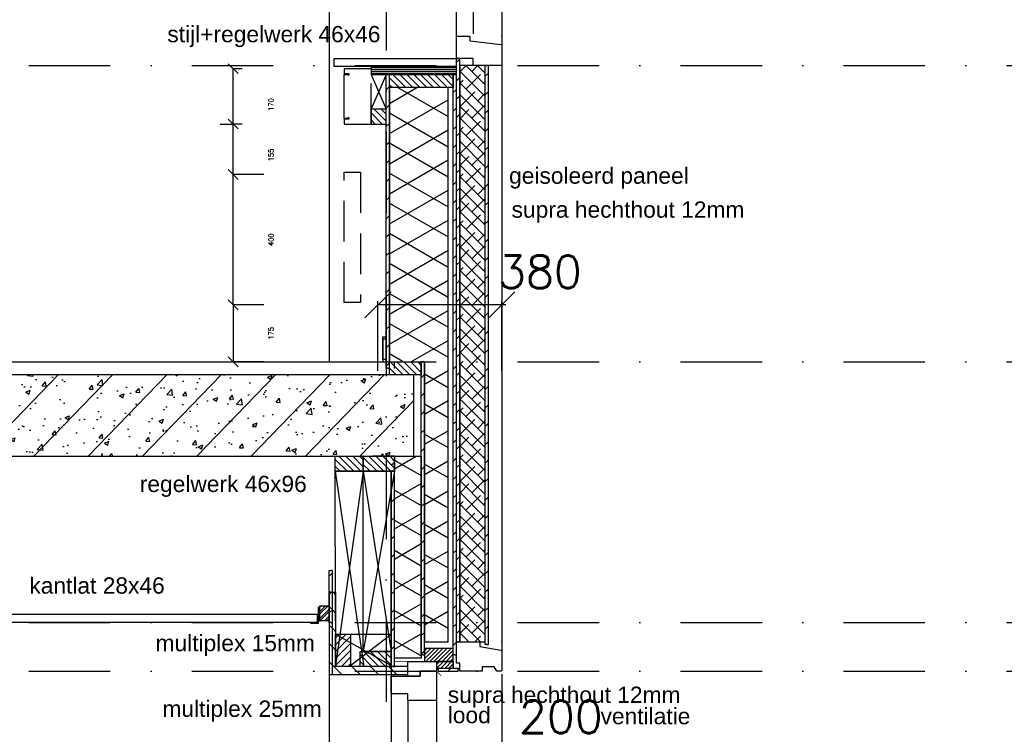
# Model space of a CAD drawing. Extents: x 0 to 317513, y 0 to 193913.
# Tile 60 of 69: x 272129 to 275151, y 98152 to 100346. Entities that reach past the tile are written whole.
import ezdxf
from ezdxf.enums import TextEntityAlignment as Align

# ---------------------------------------------------------------- set-up
doc = ezdxf.new("R2010")
doc.units = 0
doc.header["$LTSCALE"] = 20
doc.header["$MEASUREMENT"] = 0
doc.header["$PDSIZE"] = -1
for name, pattern in [('DASHDOT', [25, 12.5, -6.25, 0, -6.25]), ('DD1', [2.66667, 1.66667, -0.5, 0, -0.5]), ('HIDDEN', [9.375, 6.25, -3.125])]:
    doc.linetypes.add(name, pattern=pattern)
doc.layers.get('0').update_dxf_attribs({"linetype": 'CONTINUOUS'})
doc.layers.get('DEFPOINTS').update_dxf_attribs({"linetype": 'CONTINUOUS'})
for name, color, linetype in [('A--A21--_F-23-', 9, 'CONTINUOUS'), ('A--A23--_F--3-', 9, 'CONTINUOUS'), ('A--A25--_F--3-', 9, 'CONTINUOUS'), ('A--A42--_F-23-', 9, 'CONTINUOUS'), ('A--L13D3_VLOEREN', 3, 'CONTINUOUS'), ('A--L21--', 3, 'CONTINUOUS'), ('A--L21--_F-23-', 4, 'CONTINUOUS'), ('A--L22DC4_BINNENWAND', 4, 'HIDDEN'), ('A--L23--', 7, 'CONTINUOUS'), ('A--L23--_F--3-', 7, 'CONTINUOUS'), ('A--L25--', 7, 'CONTINUOUS'), ('A--L25--_F-23-', 7, 'CONTINUOUS'), ('A--L28--', 7, 'CONTINUOUS'), ('A--L31--', 2, 'CONTINUOUS'), ('A--L31--_F--3-', 7, 'CONTINUOUS'), ('A--L31D1_BUITENKOZIJN', 1, 'CONTINUOUS'), ('A--L35--_F--3-', 7, 'CONTINUOUS'), ('A--L35-D2-_PLAFONDS', 2, 'CONTINUOUS'), ('A--L35-D4-_PLAFONDS', 4, 'CONTINUOUS'), ('A--L42--', 7, 'CONTINUOUS'), ('A--L42--_F-23-', 7, 'CONTINUOUS'), ('A--M$1A-_F123-', 1, 'CONTINUOUS'), ('A--T$1A-_F123_20', 1, 'CONTINUOUS'), ('STRAMIEN', 8, 'DD1'), ('X--LR---_CP', 7, 'CONTINUOUS')]:
    doc.layers.add(name, color=color, linetype=linetype)
doc.styles.add('EB2', font='ARIAL.TTF')
doc.styles.add('HIEMSTRA', font='romans.shx')
doc.styles.add('MAATLIJN', font='ROMANS')
doc.dimstyles.new('ALFA25', dxfattribs={"dimscale": 0.3, "dimtxt": 50, "dimasz": 100, "dimexe": 0, "dimexo": 0, "dimgap": 2, "dimtad": 1, "dimdec": 0, "dimzin": 0, "dimdsep": 46, "dimtxsty": 'MAATLIJN', "dimblk1": 'OBLIQUE', "dimblk2": 'OBLIQUE', "dimsah": 1, "dimcen": 0, "dimclrd": 1, "dimclre": 1, "dimclrt": 2, "dimadec": 0, "dimazin": 0, "dimtfac": 0.75, "dimtdec": 4, "dimtix": 1, "dimtmove": 2, "dimatfit": 3, "dimldrblk": 'OBLIQUE', "dimfxl": 0, "dimtvp": 1.5, "dimtolj": 1, "dimtzin": 0, "dimarcsym": 0})
doc.dimstyles.get("Standard").update_dxf_attribs({"dimscale": 40, "dimtxt": 2.5, "dimasz": 2, "dimexe": 0.3, "dimexo": 0.3, "dimgap": 2, "dimtad": 1, "dimdec": 0, "dimzin": 0, "dimdsep": 46, "dimtxsty": 'HIEMSTRA', "dimblk1": 'OBLIQUE', "dimblk2": 'OBLIQUE', "dimsah": 1, "dimcen": 0.09, "dimdle": 0.3, "dimclrd": 1, "dimclre": 1, "dimclrt": 3, "dimadec": 0, "dimazin": 0, "dimtfac": 1, "dimtdec": 4, "dimtix": 1, "dimtmove": 2, "dimatfit": 3, "dimldrblk": 'OBLIQUE', "dimfxl": 0, "dimtvp": 625, "dimtolj": 1, "dimtzin": 0, "dimarcsym": 0})
pattern_1 = [(45, (0, 0), (-10.6066, 10.6066), [])]
pattern_2 = [(135, (252769.357, 90342.83), (28.28427, 28.28427), [])]

# ---------------------------------------------------------------- blocks, each defined once
blk = doc.blocks.new('_OBLIQUE')
at = {"color": 0, "linetype": 'ByBlock'}
blk.add_line((-0.5, -0.5), (0.5, 0.5), dxfattribs=at)
blk = doc.blocks.new('*D199')
at = {"color": 1, "linetype": 'ByBlock'}
for p, q in [((273228.5, 99267.9), (273228.5, 99482.5)), ((273620.5, 99470.5), (273228.5, 99470.5)), ((273608.5, 99267.9), (273608.5, 99482.5))]:
    blk.add_line(p, q, dxfattribs=at)
at = {"layer": 'DEFPOINTS', "color": 0, "linetype": 'ByBlock'}
for p in [(273228.5, 99470.5), (273228.5, 99255.9), (273608.5, 99255.9)]:
    blk.add_point(p, dxfattribs=at)
at = {"color": 1, "linetype": 'ByBlock', "xscale": 80, "yscale": 80, "zscale": 80, "rotation": 180}
blk.add_blockref('_OBLIQUE', (273228.5, 99470.5), dxfattribs=at)
at = {"color": 1, "linetype": 'ByBlock', "xscale": 80, "yscale": 80, "zscale": 80}
blk.add_blockref('_OBLIQUE', (273608.5, 99470.5), dxfattribs=at)
at = {"color": 3, "linetype": 'ByBlock', "insert": (273725.5, 99572.1), "char_height": 100, "attachment_point": 5, "style": 'HIEMSTRA'}
blk.add_mtext('\\A1;380', dxfattribs=at)
blk = doc.blocks.new('*D200')
at = {"color": 1, "linetype": 'ByBlock'}
for p, q in [((273608.5, 98337.3), (273608.5, 98031.7)), ((273408.5, 98247.3), (273408.5, 98031.7)), ((273396.5, 98043.7), (273608.5, 98043.7))]:
    blk.add_line(p, q, dxfattribs=at)
at = {"layer": 'DEFPOINTS', "color": 0, "linetype": 'ByBlock'}
for p in [(273608.5, 98349.3), (273408.5, 98259.3), (273608.5, 98043.7)]:
    blk.add_point(p, dxfattribs=at)
at = {"color": 1, "linetype": 'ByBlock', "xscale": 80, "yscale": 80, "zscale": 80, "rotation": 180}
blk.add_blockref('_OBLIQUE', (273408.5, 98043.7), dxfattribs=at)
at = {"color": 1, "linetype": 'ByBlock', "xscale": 80, "yscale": 80, "zscale": 80}
blk.add_blockref('_OBLIQUE', (273608.5, 98043.7), dxfattribs=at)
at = {"color": 3, "linetype": 'ByBlock', "insert": (273789.8, 98206.2), "char_height": 100, "attachment_point": 5, "style": 'HIEMSTRA'}
blk.add_mtext('\\A1;200', dxfattribs=at)
blk = doc.blocks.new('Q020283-')
at = {"layer": 'A--A25--_F--3-'}
h = blk.add_hatch(dxfattribs=at)
h.set_pattern_fill('ALFALINE', color=256, scale=15, style=0, pattern_type=2)
h.set_pattern_definition(pattern_1)
h.paths.add_polyline_path([(0, 0), (0, 96), (46, 96), (46, 0)])
at = {"layer": 'A--L25--_F-23-', "color": 2, "linetype": 'Continuous'}
blk.add_lwpolyline([(0, 0), (0, 96), (46, 96), (46, 0)], close=True, dxfattribs=at)
at = {"layer": 'X--LR---_CP'}
for p in [(0, 0), (0, 0), (46, 0)]:
    blk.add_point(p, dxfattribs=at)
blk = doc.blocks.new('*U606')
at = {"layer": 'A--A42--_F-23-', "linetype": 'Continuous'}
h = blk.add_hatch(dxfattribs=at)
h.set_pattern_fill('ALFALINE', color=256, scale=40, style=0)
h.set_pattern_definition([(45, (-273413.455, -98350.898), (-28.284271, 28.284271), [])])
h.paths.add_polyline_path([(0, 0), (0, 5), (61, 5), (61, 0), (61, -5), (0, -5)])
at = {"layer": 'A--L42--_F-23-', "color": 2, "linetype": 'Continuous'}
for points in [[(0, 0), (0, 5), (61, 5), (61, 0)], [(0, 0), (0, -5), (61, -5), (61, 0)]]:
    blk.add_lwpolyline(points, dxfattribs=at)
blk = doc.blocks.new('Q020259-')
at = {"layer": 'A--A25--_F--3-'}
h = blk.add_hatch(dxfattribs=at)
h.set_pattern_fill('ALFALINE', color=256, scale=15, style=0, pattern_type=2)
h.set_pattern_definition(pattern_1)
h.paths.add_polyline_path([(0, 0), (0, 46), (28, 46), (28, 0)])
at = {"layer": 'A--L25--_F-23-', "color": 2, "linetype": 'Continuous'}
blk.add_lwpolyline([(0, 0), (0, 46), (28, 46), (28, 0)], close=True, dxfattribs=at)
at = {"layer": 'X--LR---_CP'}
for p in [(0, 0), (0, 0), (28, 0)]:
    blk.add_point(p, dxfattribs=at)
blk = doc.blocks.new('*U603')
at = {"layer": 'A--A42--_F-23-', "linetype": 'Continuous'}
h = blk.add_hatch(dxfattribs=at)
h.set_pattern_fill('ALFALINE', color=256, scale=40, style=0)
h.set_pattern_definition([(45, (-273083.455, -98495.898), (-28.284271, 28.284271), [])])
h.paths.add_polyline_path([(0, 0), (-5, 0), (-5, 159), (0, 159), (5, 159), (5, 0)])
at = {"layer": 'A--L42--_F-23-', "color": 2, "linetype": 'Continuous'}
for points in [[(0, 0), (-5, 0), (-5, 159), (0, 159)], [(0, 0), (5, 0), (5, 159), (0, 159)]]:
    blk.add_lwpolyline(points, dxfattribs=at)
blk = doc.blocks.new('*U601')
at = {"layer": 'A--A42--_F-23-', "linetype": 'Continuous'}
h = blk.add_hatch(dxfattribs=at)
h.set_pattern_fill('ALFALINE', color=256, scale=40, style=0)
h.set_pattern_definition([(45, (-273464.455, -98395.898), (-28.284271, 28.284271), [])])
h.paths.add_polyline_path([(0, 0), (-5, 0), (-5, 1782), (0, 1782), (5, 1782), (5, 0)])
at = {"layer": 'A--L42--_F-23-', "color": 2, "linetype": 'Continuous'}
for points in [[(0, 0), (-5, 0), (-5, 1782), (0, 1782)], [(0, 0), (5, 0), (5, 1782), (0, 1782)]]:
    blk.add_lwpolyline(points, dxfattribs=at)
blk = doc.blocks.new('NH40_196')
at = {"layer": 'A--A25--_F--3-'}
h = blk.add_hatch(dxfattribs=at)
h.set_pattern_fill('ALFALINE', color=256, scale=15, style=0, pattern_type=2)
h.set_pattern_definition([(45, (-6, 0), (-10.6066, 10.6066), [])])
h.paths.add_polyline_path([(0, 0), (0, 196), (40, 196), (40, 0)])
at = {"layer": 'A--L25--_F-23-', "color": 2, "linetype": 'Continuous'}
blk.add_lwpolyline([(0, 0), (0, 196), (40, 196), (40, 0)], close=True, dxfattribs=at)
at = {"layer": 'X--LR---_CP'}
for p in [(0, 0), (0, 0), (40, 0)]:
    blk.add_point(p, dxfattribs=at)
blk = doc.blocks.new('*U599')
at = {"layer": 'A--A42--_F-23-', "linetype": 'Continuous'}
h = blk.add_hatch(dxfattribs=at)
h.set_pattern_fill('ALFALINE', color=256, scale=40, style=0)
h.set_pattern_definition([(45, (-273258.455, -99276.192), (-28.284271, 28.284271), [])])
h.paths.add_polyline_path([(0, 0), (-5, 0), (-5, 901.7), (0, 901.7), (5, 901.7), (5, 0)])
at = {"layer": 'A--L42--_F-23-', "color": 2, "linetype": 'Continuous'}
for points in [[(0, 0), (-5, 0), (-5, 901.7), (0, 901.7)], [(0, 0), (5, 0), (5, 901.7), (0, 901.7)]]:
    blk.add_lwpolyline(points, dxfattribs=at)
blk = doc.blocks.new('*U598')
at = {"layer": 'A--A42--_F-23-', "linetype": 'Continuous'}
h = blk.add_hatch(dxfattribs=at)
h.set_pattern_fill('ALFALINE', color=256, scale=40, style=0)
h.set_pattern_definition([(45, (-273366.315, -98395.915), (-28.284271, 28.284271), [])])
h.paths.add_polyline_path([(0, 0), (-5, 0), (-5, 900), (0, 900), (5, 900), (5, 0)])
at = {"layer": 'A--L42--_F-23-', "color": 2, "linetype": 'Continuous'}
for points in [[(0, 0), (-5, 0), (-5, 900), (0, 900)], [(0, 0), (5, 0), (5, 900), (0, 900)]]:
    blk.add_lwpolyline(points, dxfattribs=at)
blk = doc.blocks.new('*U593')
at = {"layer": 'A--L23--_F--3-', "color": 2, "linetype": 'Continuous'}
blk.add_lwpolyline([(0, 0), (0, 20), (2621.9, 20), (2621.9, 0)], dxfattribs=at)
blk = doc.blocks.new('*D258')
at = {"color": 1, "linetype": 'ByBlock'}
for p, q in [((208308.6, 100025.9), (208281.1, 100025.9)), ((208281.1, 99870.9), (208281.1, 100025.9)), ((208317.9, 99870.9), (208281.1, 99870.9))]:
    blk.add_line(p, q, dxfattribs=at)
at = {"layer": 'DEFPOINTS', "color": 0, "linetype": 'ByBlock'}
for p in [(208281.1, 100025.9), (208308.6, 100025.9), (208317.9, 99870.9)]:
    blk.add_point(p, dxfattribs=at)
at = {"color": 1, "linetype": 'ByBlock', "xscale": 30, "yscale": 30, "zscale": 30}
for p, rotation in [((208281.1, 100025.9), 90), ((208281.1, 99870.9), 270)]:
    blk.add_blockref('_OBLIQUE', p, dxfattribs=dict(at, rotation=rotation))
at = {"color": 2, "linetype": 'ByBlock', "insert": (208397.5, 99930.9), "char_height": 15, "attachment_point": 5, "rotation": 90, "style": 'MAATLIJN'}
blk.add_mtext('\\A1;155', dxfattribs=at)
blk = doc.blocks.new('*D259')
at = {"color": 1, "linetype": 'ByBlock'}
for p, q in [((208308.6, 100195.9), (208281.1, 100195.9)), ((208281.1, 100025.9), (208281.1, 100195.9)), ((208240.9, 100025.9), (208281.1, 100025.9))]:
    blk.add_line(p, q, dxfattribs=at)
at = {"layer": 'DEFPOINTS', "color": 0, "linetype": 'ByBlock'}
for p in [(208281.1, 100195.9), (208308.6, 100195.9), (208240.9, 100025.9)]:
    blk.add_point(p, dxfattribs=at)
at = {"color": 1, "linetype": 'ByBlock', "xscale": 30, "yscale": 30, "zscale": 30}
for p, rotation in [((208281.1, 100195.9), 90), ((208281.1, 100025.9), 270)]:
    blk.add_blockref('_OBLIQUE', p, dxfattribs=dict(at, rotation=rotation))
at = {"color": 2, "linetype": 'ByBlock', "insert": (208397.5, 100085.9), "char_height": 15, "attachment_point": 5, "rotation": 90, "style": 'MAATLIJN'}
blk.add_mtext('\\A1;170', dxfattribs=at)
blk = doc.blocks.new('*D260')
at = {"color": 1, "linetype": 'ByBlock'}
for p, q in [((208375.6, 99870.9), (208281.1, 99870.9)), ((208281.1, 99470.9), (208281.1, 99870.9)), ((208375.6, 99470.9), (208281.1, 99470.9))]:
    blk.add_line(p, q, dxfattribs=at)
at = {"layer": 'DEFPOINTS', "color": 0, "linetype": 'ByBlock'}
for p in [(208281.1, 99870.9), (208375.6, 99870.9), (208375.6, 99470.9)]:
    blk.add_point(p, dxfattribs=at)
at = {"color": 1, "linetype": 'ByBlock', "xscale": 30, "yscale": 30, "zscale": 30}
for p, rotation in [((208281.1, 99870.9), 90), ((208281.1, 99470.9), 270)]:
    blk.add_blockref('_OBLIQUE', p, dxfattribs=dict(at, rotation=rotation))
at = {"color": 2, "linetype": 'ByBlock', "insert": (208397.5, 99670.9), "char_height": 15, "attachment_point": 5, "rotation": 90, "style": 'MAATLIJN'}
blk.add_mtext('\\A1;400', dxfattribs=at)
blk = doc.blocks.new('*D261')
at = {"color": 1, "linetype": 'ByBlock'}
for p, q in [((208317.9, 99470.9), (208281.1, 99470.9)), ((208281.1, 99470.9), (208281.1, 99295.9)), ((208375.6, 99295.9), (208281.1, 99295.9))]:
    blk.add_line(p, q, dxfattribs=at)
at = {"layer": 'DEFPOINTS', "color": 0, "linetype": 'ByBlock'}
for p in [(208317.9, 99470.9), (208281.1, 99295.9), (208375.6, 99295.9)]:
    blk.add_point(p, dxfattribs=at)
at = {"color": 1, "linetype": 'ByBlock', "xscale": 30, "yscale": 30, "zscale": 30}
for p, rotation in [((208281.1, 99470.9), 90), ((208281.1, 99295.9), 270)]:
    blk.add_blockref('_OBLIQUE', p, dxfattribs=dict(at, rotation=rotation))
at = {"color": 2, "linetype": 'ByBlock', "insert": (208397.5, 99383.4), "char_height": 15, "attachment_point": 5, "rotation": 90, "style": 'MAATLIJN'}
blk.add_mtext('\\A1;175', dxfattribs=at)
blk = doc.blocks.new('Q020261-')
at = {"layer": 'A--A25--_F--3-'}
h = blk.add_hatch(dxfattribs=at)
h.set_pattern_fill('ALFALINE', color=256, scale=15, style=0, pattern_type=2)
h.set_pattern_definition(pattern_1)
h.paths.add_polyline_path([(0, 0), (0, 46), (46, 46), (46, 0)])
at = {"layer": 'A--L25--_F-23-', "color": 2, "linetype": 'Continuous'}
blk.add_lwpolyline([(0, 0), (0, 46), (46, 46), (46, 0)], close=True, dxfattribs=at)
at = {"layer": 'X--LR---_CP'}
for p in [(0, 0), (0, 0), (46, 0)]:
    blk.add_point(p, dxfattribs=at)
blk = doc.blocks.new('*U582')
at = {"layer": 'A--A42--_F-23-', "linetype": 'Continuous'}
h = blk.add_hatch(dxfattribs=at)
h.set_pattern_fill('ALFALINE', color=256, scale=40, style=0)
h.set_pattern_definition([(45, (-273562.455, -98428.548), (-28.284271, 28.284271), [])])
h.paths.add_polyline_path([(0, 0), (-5, 0), (-5, 1777.35), (0, 1777.35), (5, 1777.35), (5, 0)])
at = {"layer": 'A--L42--_F-23-', "color": 2, "linetype": 'Continuous'}
for points in [[(0, 0), (-5, 0), (-5, 1777.35), (0, 1777.35)], [(0, 0), (5, 0), (5, 1777.35), (0, 1777.35)]]:
    blk.add_lwpolyline(points, dxfattribs=at)
blk = doc.blocks.new('*U581')
at = {"layer": 'A--A42--_F-23-', "linetype": 'Continuous'}
h = blk.add_hatch(dxfattribs=at)
h.set_pattern_fill('ALFALINE', color=256, scale=40, style=0)
h.set_pattern_definition([(45, (-273474.455, -98435.898), (-28.284271, 28.284271), [])])
h.paths.add_polyline_path([(0, 0), (-5, 0), (-5, 1791), (0, 1791), (5, 1791), (5, 0)])
at = {"layer": 'A--L42--_F-23-', "color": 2, "linetype": 'Continuous'}
for points in [[(0, 0), (-5, 0), (-5, 1791), (0, 1791)], [(0, 0), (5, 0), (5, 1791), (0, 1791)]]:
    blk.add_lwpolyline(points, dxfattribs=at)

msp = doc.modelspace()

# ---------------------------------------------------------------- hatches: boundary and pattern name
h = msp.add_hatch()
h.set_pattern_fill('LINE', color=256, scale=70, angle=45, style=0)
h.set_pattern_definition([(45, (203502.592, -20.017), (-6.18718434, 6.18718434), [])])
h.paths.add_polyline_path([(273371.32, 98375.9), (273459.46, 98375.9), (273459.46, 98415.88), (273371.32, 98415.88)])
h = msp.add_hatch()
h.set_pattern_fill('LINE', color=256, scale=70, angle=45, style=0)
h.set_pattern_definition([(45, (203502.592, 3e-11), (-6.18718434, 6.18718434), [])])
h.paths.add_polyline_path([(273408.46, 98355.93), (273459.46, 98355.9), (273459.46, 98375.9), (273408.46, 98375.9)])
at = {"layer": 'A--A21--_F-23-'}
h = msp.add_hatch(dxfattribs=at)
h.set_pattern_fill('ANSI38', color=256, scale=8, style=0)
h.set_pattern_definition([(135, (279353.69, 90255.044), (17.96051, 17.96051), []), (45, (279353.69, 90255.044), (53.881537, 17.96051), [63.5, -38.1])])
h.paths.add_polyline_path([(273557.46, 100205.9), (273510.46, 100205.9), (273479.46, 100205.9), (273479.46, 98435.9), (273557.46, 98435.9)])
h = msp.add_hatch(dxfattribs=at)
h.set_pattern_fill('ALFAISO', color=256, scale=80, angle=270, style=0, pattern_type=2)
h.set_pattern_definition([(330, (203238.59, -3432.7), (40, 69.28203), []), (30, (203238.59, -3432.7), (-40, 69.28203), [])])
h.paths.add_polyline_path([(273371.31, 98435.9), (273443.46, 98435.9), (273443.46, 100137.9), (273263.46, 100137.9), (273263.46, 99295.9), (273371.46, 99295.9)])
h = msp.add_hatch(dxfattribs=at)
h.set_pattern_fill('ALFAISO', color=256, scale=80, angle=270, style=0, pattern_type=2)
h.set_pattern_definition([(330, (203462.59, 3e-11), (40, 69.28203), []), (30, (203462.59, 3e-11), (-40, 69.28203), [])])
h.paths.add_polyline_path([(273279.46, 99005.9), (273361.32, 99005.9), (273361.32, 98385.9), (273279.46, 98385.9)])
at = {"layer": 'A--A23--_F--3-'}
h = msp.add_hatch(dxfattribs=at)
h.set_pattern_fill('ALFABET', color=256, scale=20, angle=1, style=0, pattern_type=2)
h.set_pattern_definition([(46, (195290.83, 3500), (-86.32078, 83.359), []), (51, (195290.83, 3500), (143.64922, -10.04493), [15, -165]), (356, (195290.83, 3500), (-30.37155, 149.9312), [12, -132]), (101.4514, (195302.8, 3499.16), (113.27778, 139.88618), [12.74804, -140.22842]), (47.1842, (195290.13, 3540), (213.99344, -29.37358), [22.5, -247.5]), (97.6356, (195307.96, 3537.55), (183.50393, 198.05632), [19.12206, -210.3426]), (352.1842, (195290.13, 3540), (183.50378, 198.05647), [18, -198]), (22, (195310.3, 3530.34), (120.76856, -78.42802), [15, -165]), (327, (195310.3, 3530.34), (46.12453, 145.8572), [12, -132]), (72.4514, (195320.36, 3523.81), (166.89315, 67.42906), [12.74804, -140.22842]), (38.5, (195290.83, 3500), (1.26964, 66.611074), [0, -130.4, 0, -134, 0, -132.5]), (8.5, (195290.83, 3500), (51.229207, 79.788568), [0, -76.4, 0, -127.4, 0, -50.5]), (328.5, (195246.234, 3499.22), (106.826954, -2.64699), [0, -50, 0, -156, 0, -207]), (318.5, (195226.24, 3498.87), (116.270055, 22.05355), [0, -65, 0, -103.6, 0, -147]), (318.5, (195226.24, 3498.87), (116.270055, 22.05355), [0, -65, 0, -103.6, 0, -147])])
h.paths.add_polyline_path([(270656.59, 99005.9), (273338.46, 99005.9), (273338.46, 99255.9), (270656.59, 99255.9)])
at = {"layer": 'A--A42--_F-23-'}
h = msp.add_hatch(dxfattribs=at)
h.set_pattern_fill('ALFALINE', color=256, scale=40, style=0, pattern_type=2)
h.set_pattern_definition([(45, (273274.455, 98360.898), (-28.2843, 28.2843), [])])
h.paths.add_polyline_path([(273274.46, 98360.9), (273269.46, 98360.9), (273269.46, 98986.23), (273274.46, 98986.23), (273279.46, 98986.23), (273279.46, 98360.9)])
h = msp.add_hatch(dxfattribs=at)
h.set_pattern_fill('ALFALINE', color=256, scale=40, style=0, pattern_type=2)
h.set_pattern_definition(pattern_2)
h.paths.add_polyline_path([(273083.46, 98335.9), (273088.46, 98335.9), (273088.46, 98588.82), (273083.46, 98588.82), (273078.46, 98588.82), (273078.46, 98335.9)])
h = msp.add_hatch(dxfattribs=at)
h.set_pattern_fill('ALFALINE', color=256, scale=40, style=0, pattern_type=2)
h.set_pattern_definition(pattern_2)
h.paths.add_polyline_path([(273093.48, 98348.4), (273088.48, 98335.9), (273088.48, 98588.82), (273093.48, 98588.82), (273098.48, 98588.82), (273098.48, 98360.9)])
h = msp.add_hatch(dxfattribs=at)
h.set_pattern_fill('ALFALINE', color=256, scale=40, style=0, pattern_type=2)
h.set_pattern_definition(pattern_2)
h.paths.add_polyline_path([(273320.46, 98348.4), (273320.46, 98360.9), (273098.48, 98360.9), (273093.48, 98348.4), (273088.48, 98335.9), (273320.46, 98335.9)])
at = {"layer": 'A--L25--'}
h = msp.add_hatch(dxfattribs=at)
h.set_pattern_fill('ANSI31', color=256, scale=50, angle=315, style=0)
h.set_pattern_definition([(0, (116018.6215, 3500.001), (2e-15, 6.25), [])])
h.paths.add_polyline_path([(273469.46, 100202.9), (273207.46, 100202.9), (273207.46, 100177.9), (273469.46, 100177.9)])

# ---------------------------------------------------------------- linework, layer by layer
msp.add_line((273459.46, 98375.9), (273459.46, 98355.9))
at = {"layer": 'A--A25--_F--3-'}
for p, q in [((273108.67, 99005.9), (273154.67, 98959.9)), ((273129.88, 99005.9), (273175.88, 98959.9)), ((273151.1, 99005.9), (273183.46, 98973.54)), ((273172.31, 99005.9), (273183.46, 98994.75)), ((273097.48, 98995.87), (273133.46, 98959.9)), ((273097.48, 98974.66), (273112.24, 98959.9)), ((273050.46, 98543.32), (273054.03, 98546.9)), ((273050.46, 98522.11), (273075.24, 98546.9)), ((273050.46, 98500.9), (273078.46, 98528.9)), ((273071.67, 98500.9), (273078.46, 98507.68)), ((273098.51, 98448.75), (273109.65, 98459.9)), ((273098.51, 98427.54), (273130.87, 98459.9)), ((273098.51, 98406.32), (273144.51, 98452.32)), ((273098.51, 98385.11), (273144.51, 98431.11)), ((273098.51, 98363.9), (273144.51, 98409.9)), ((273116.72, 98360.9), (273144.51, 98388.68)), ((273137.93, 98360.9), (273144.51, 98367.47))]:
    msp.add_line(p, q, dxfattribs=at)
at = {"layer": 'A--L13D3_VLOEREN'}
msp.add_lwpolyline([(273557.46, 100205.9), (273510.46, 100205.9), (273479.46, 100205.9), (273479.46, 100205.9), (273479.46, 98435.9), (273557.46, 98435.9)], close=True, dxfattribs=at)
at = {"layer": 'A--L21--'}
for points in [[(273371.31, 98435.9), (273443.46, 98435.9), (273443.46, 100137.9), (273263.46, 100137.9), (273263.46, 99295.9), (273371.46, 99295.9), (273371.31, 98435.9)], [(273279.46, 99005.9), (273361.32, 99005.9), (273361.32, 98385.9), (273279.46, 98385.9)]]:
    msp.add_lwpolyline(points, close=True, dxfattribs=at)
at = {"layer": 'A--L21--_F-23-', "linetype": 'Continuous'}
msp.add_lwpolyline([(270656.59, 99005.9), (273338.46, 99005.9), (273338.46, 99255.9), (270656.59, 99255.9)], dxfattribs=at)
msp.add_lwpolyline([(270656.59, 99005.9), (273338.46, 99005.9), (273338.46, 99255.9), (270656.59, 99255.9)], close=True, dxfattribs=at)
at = {"layer": 'A--L22DC4_BINNENWAND'}
for points in [[(273134.46, 100045.9), (273139.46, 100045.9), (273139.46, 100040.9), (273124.46, 100040.9), (273124.46, 100025.9), (273207.46, 100025.9), (273207.46, 100195.9), (273124.46, 100195.9), (273124.46, 100180.9), (273139.46, 100180.9), (273139.46, 100175.9), (273134.46, 100175.9)], [(273134.46, 100043.4), (273124.46, 100043.4), (273124.46, 100140.9), (273124.46, 100178.4), (273134.46, 100178.4)]]:
    msp.add_lwpolyline(points, dxfattribs=at)
msp.add_lwpolyline([(273124.46, 99877.9), (273174.46, 99877.9), (273174.46, 99477.9), (273124.46, 99477.9)], close=True, dxfattribs=at)
at = {"layer": 'A--L22DC4_BINNENWAND', "linetype": 'DD1', "const_width": 2}
msp.add_lwpolyline([(273422.6, 98331.76), (273408.46, 98345.9), (273408.46, 98345.9), (273408.46, 98375.9), (273279.46, 98375.9), (273279.41, 99007.77), (273212.2, 99007.77)], dxfattribs=at)
at = {"layer": 'A--L23--'}
for points in [[(273253.46, 99302.9), (273243.46, 99302.9), (273243.46, 99372.9), (273253.46, 99372.9)], [(273243.46, 99295.9), (273253.46, 99295.9), (273253.46, 99365.9), (273243.46, 99365.9)]]:
    msp.add_lwpolyline(points, close=True, dxfattribs=at)
at = {"layer": 'A--L25--_F-23-', "color": 2, "linetype": 'Continuous'}
for p, q in [((273097.48, 99005.9), (273183.46, 99005.9)), ((273097.48, 98959.92), (273097.48, 99005.9)), ((273183.46, 99005.9), (273183.46, 98959.9)), ((273183.46, 98959.9), (273097.48, 98959.92)), ((273050.46, 98500.9), (273050.46, 98546.9)), ((273050.46, 98546.9), (273078.46, 98546.9)), ((273078.46, 98546.9), (273078.46, 98500.9)), ((273078.46, 98500.9), (273050.46, 98500.9)), ((273098.51, 98363.9), (273098.51, 98459.9)), ((273098.51, 98459.9), (273144.51, 98459.9)), ((273144.51, 98459.9), (273144.51, 98360.9)), ((273144.51, 98360.9), (273098.51, 98360.9))]:
    msp.add_line(p, q, dxfattribs=at)
at = {"layer": 'A--L28--'}
for p, q in [((273078.46, 102083.82), (273078.46, 99295.9)), ((273078.46, 98498.7), (273078.46, 95795.9))]:
    msp.add_line(p, q, dxfattribs=at)
at = {"layer": 'A--L31--'}
for p, q in [((273520.46, 101755.9), (273520.46, 100302.92)), ((273269.46, 98956.23), (273269.46, 97333.78)), ((273408.46, 98330.9), (273408.46, 97307.35)), ((273320.46, 98256.9), (273320.46, 97335.9))]:
    msp.add_line(p, q, dxfattribs=at)
for points in [[(273469.46, 98435.9), (273469.46, 101776.9)], [(273608.46, 101755.9), (273608.46, 98407.35)]]:
    msp.add_lwpolyline(points, dxfattribs=at)
for points in [[(273371.32, 98375.9), (273459.46, 98375.9), (273459.46, 98415.88), (273371.32, 98415.88)], [(273408.46, 98355.93), (273459.46, 98355.9), (273459.46, 98375.9), (273408.46, 98375.9)]]:
    msp.add_lwpolyline(points, close=True, dxfattribs=at)
at = {"layer": 'A--L31--_F--3-', "color": 2, "linetype": 'Continuous'}
for p, q in [((273358.46, 98330.9), (273358.46, 98345.9)), ((273358.46, 98345.9), (273408.46, 98345.9)), ((273408.46, 98345.9), (273408.46, 98272.9)), ((273269.46, 98279.02), (273269.46, 98330.9)), ((273269.46, 98330.9), (273269.46, 98330.9)), ((273269.46, 98330.9), (273269.46, 98330.9)), ((273269.46, 98330.9), (273269.46, 98330.9)), ((273269.46, 98330.9), (273269.46, 98330.9)), ((273269.46, 98330.9), (273358.46, 98330.9)), ((273271.58, 98276.9), (273269.46, 98279.02)), ((273319.76, 98276.9), (273271.58, 98276.9)), ((273320.46, 98276.2), (273319.76, 98276.9)), ((273320.46, 98264.9), (273320.46, 98276.2)), ((273320.46, 98256.9), (273320.46, 98264.9)), ((273321.46, 98255.9), (273320.46, 98256.9)), ((273407.46, 98255.9), (273321.46, 98255.9)), ((273408.46, 98256.9), (273407.46, 98255.9)), ((273408.46, 98272.9), (273408.46, 98256.9))]:
    msp.add_line(p, q, dxfattribs=at)
for points in [[(273469.46, 100229.02), (273469.46, 100293.78), (273471.58, 100295.9), (273509.76, 100295.9), (273510.46, 100295.2), (273510.46, 100282.49), (273511.05, 100281.8), (273605.95, 100270.31), (273606.36, 100270.22), (273606.75, 100270.06), (273607.12, 100269.85), (273607.45, 100269.6), (273607.75, 100269.29), (273608, 100268.95), (273608.2, 100268.58), (273608.34, 100268.19), (273608.43, 100267.77), (273608.46, 100267.35), (273608.46, 100222.9), (273608.46, 100206.9), (273607.46, 100205.9), (273521.16, 100205.9), (273520.46, 100206.6), (273520.46, 100226.2), (273519.76, 100226.9), (273471.58, 100226.9)], [(273469.46, 100202.9), (273207.46, 100202.9), (273207.46, 100177.9), (273469.46, 100177.9)], [(273479.46, 98345.9), (273479.46, 98370.9), (273469.46, 98370.9), (273469.46, 98433.78), (273471.58, 98435.9), (273540.76, 98435.9), (273541.46, 98435.2), (273541.46, 98421.9), (273605.95, 98410.31), (273606.36, 98410.22), (273606.75, 98410.06), (273607.12, 98409.85), (273607.45, 98409.6), (273607.75, 98409.29), (273608, 98408.95), (273608.2, 98408.58), (273608.34, 98408.19), (273608.43, 98407.77), (273608.46, 98407.35), (273608.46, 98348.02), (273606.34, 98345.9), (273593.46, 98345.9), (273585.46, 98359.9), (273548.46, 98359.9), (273548.46, 98345.9)], [(273320.46, 98330.9), (273320.46, 98375.9), (273408.46, 98375.9), (273408.46, 98345.9), (273358.46, 98345.9), (273358.46, 98330.9)]]:
    msp.add_lwpolyline(points, close=True, dxfattribs=at)
at = {"layer": 'A--L31D1_BUITENKOZIJN'}
for p, q in [((273207.46, 100177.9), (273253.46, 100071.9)), ((273207.46, 100071.9), (273253.46, 100176.29)), ((273098.48, 98500.9), (273097.48, 98959.9)), ((273097.48, 98959.9), (273184.61, 98360.9)), ((273097.48, 98959.9), (273183.46, 98959.9)), ((273183.46, 98959.9), (273098.51, 98363.9)), ((273098.51, 98459.9), (273269.46, 98363.9)), ((273098.51, 98459.9), (273269.45, 98459.89)), ((273144.51, 98363.9), (273269.46, 98459.9))]:
    msp.add_line(p, q, dxfattribs=at)
msp.add_lwpolyline([(273183.46, 98406.9), (273183.46, 98959.9), (273269.46, 98406.9)], close=True, dxfattribs=at)
msp.add_lwpolyline([(273183.46, 98959.9), (273279.46, 98959.9), (273183.46, 98406.9)], dxfattribs=at)
at = {"layer": 'A--L35--_F--3-', "color": 3, "linetype": 'Continuous'}
for p, q in [((273094.46, 100202.9), (273094.46, 100226.9)), ((273094.46, 100226.9), (273469.46, 100226.9)), ((273469.46, 100202.9), (273094.46, 100202.9))]:
    msp.add_line(p, q, dxfattribs=at)
at = {"layer": 'A--L35-D2-_PLAFONDS'}
msp.add_lwpolyline([(270656.59, 98520.9), (273041.87, 98520.9), (273041.87, 98495.9), (270656.59, 98495.9)], dxfattribs=at)
at = {"layer": 'A--L35-D4-_PLAFONDS'}
for p, q in [((273046.23, 98493.88), (273046.23, 98543.88)), ((273021.23, 98493.88), (273046.23, 98493.88))]:
    msp.add_line(p, q, dxfattribs=at)
at = {"layer": 'A--L42--_F-23-', "color": 2, "linetype": 'Continuous'}
for p, q in [((273088.48, 98335.9), (273088.48, 98335.9)), ((273088.48, 98335.9), (273320.46, 98335.9)), ((273320.46, 98335.9), (273320.46, 98348.4))]:
    msp.add_line(p, q, dxfattribs=at)
for points in [[(273274.46, 98360.9), (273269.46, 98360.9), (273269.46, 98959.9), (273274.46, 98959.9)], [(273274.46, 98360.9), (273279.46, 98360.9), (273279.46, 98959.9), (273274.46, 98959.9)], [(273083.46, 98588.82), (273078.46, 98588.82), (273078.46, 98335.9), (273083.46, 98335.9)], [(273083.46, 98335.9), (273088.46, 98335.9), (273088.46, 98588.82), (273083.46, 98588.82)], [(273088.48, 98335.9), (273088.48, 98335.9), (273088.48, 98588.82), (273093.48, 98588.82)], [(273093.48, 98588.82), (273098.48, 98588.82), (273098.48, 98360.9), (273098.48, 98360.9)], [(273320.46, 98348.4), (273320.46, 98360.9), (273088.46, 98360.9), (273088.46, 98360.9)]]:
    msp.add_lwpolyline(points, dxfattribs=at)
at = {"layer": 'STRAMIEN', "linetype": 'DASHDOT'}
for p, q in [((273253.5, 108003.71), (273253.5, 88385.65)), ((270656.59, 100205.9), (276142.8, 100205.9)), ((270656.59, 99295.9), (276142.8, 99295.9)), ((270656.59, 98495.9), (276142.8, 98495.9)), ((270656.59, 98345.9), (276142.8, 98345.9))]:
    msp.add_line(p, q, dxfattribs=at)
at = {"layer": 'X--LR---_CP', "linetype": 'Continuous'}
msp.add_point((273608.46, 100295.9), dxfattribs=at)
at = {"layer": 'X--LR---_CP'}
for p in [(273087.46, 99005.9), (273087.46, 99005.9), (273050.46, 98500.9), (273050.46, 98500.9), (273078.46, 98500.9), (273608.46, 98435.9), (273608.46, 98435.9), (273608.46, 98435.9), (273098.51, 98363.9), (273098.51, 98363.9), (273144.51, 98363.9), (273408.46, 98345.9), (273408.46, 98345.9), (273408.46, 98345.9)]:
    msp.add_point(p, dxfattribs=at)

# ---------------------------------------------------------------- block references
at = {"layer": 'A--L23--'}
msp.add_blockref('*U593', (270656.59, 99275.9), dxfattribs=at)
at = {"layer": 'A--L25--'}
for name, p, rotation in [('NH40_196', (273459.46, 100137.9), 90), ('Q020283-', (273183.46, 99005.9), 270), ('Q020283-', (273269.46, 98360.9), 90)]:
    msp.add_blockref(name, p, dxfattribs=dict(at, rotation=rotation))
at = {"layer": 'A--L25--', "xscale": -1, "rotation": 359.999999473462}
msp.add_blockref('Q020261-', (273253.46, 100025.9), dxfattribs=at)
at = {"layer": 'A--L25--', "yscale": 0.5, "rotation": 90}
msp.add_blockref('NH40_196', (273361.46, 99255.9), dxfattribs=at)
at = {"layer": 'A--L25--'}
msp.add_blockref('Q020259-', (273050.46, 98500.9), dxfattribs=at)
at = {"layer": 'A--L42--'}
for name, p in [('*U581', (273474.46, 98435.9)), ('*U582', (273562.46, 98428.55)), ('*U599', (273258.46, 99276.19)), ('*U601', (273464.46, 98395.9)), ('*U598', (273366.32, 98395.91)), ('*U603', (273083.46, 98495.9)), ('*U606', (273413.46, 98350.9))]:
    msp.add_blockref(name, p, dxfattribs=at)

# ---------------------------------------------------------------- texts
at = {"layer": 'A--T$1A-_F123_20', "style": 'EB2'}
for s, p in [('stijl+regelwerk 46x46', (273236.15, 100277.01)), ('geisoleerd paneel', (274182.29, 99842.65)), ('supra hechthout 12mm', (274353, 99738.44)), ('regelwerk 46x96', (273009.92, 98896.17)), ('kantlat 28x46', (272573.96, 98584.16)), ('multiplex 15mm ', (273054.27, 98407.56)), ('multiplex 25mm', (273055.95, 98205.93))]:
    msp.add_text(s, height=50, dxfattribs=at).set_placement(p, align=Align.RIGHT)
for s, p in [('supra hechthout 12mm', (273442.65, 98248.71)), ('lood', (273442.65, 98186.44)), ('ventilatie', (273911.66, 98183.16))]:
    msp.add_text(s, height=50, dxfattribs=at).set_placement(p)

# ---------------------------------------------------------------- dimensions: what is measured, and where the dimension line sits
at = {"layer": 'A--M$1A-_F123-'}
for base, p1, p2, picture, middle in [((272783.97, 100195.9), (272743.75, 100025.9), (272811.48, 100195.9), '*D259', (272900.38, 100085.9)), ((272783.97, 100025.9), (272820.75, 99870.9), (272811.48, 100025.9), '*D258', (272900.38, 99930.9)), ((272783.97, 99870.9), (272878.48, 99470.9), (272878.48, 99870.9), '*D260', (272900.38, 99670.9)), ((272783.97, 99295.9), (272820.75, 99470.9), (272878.48, 99295.9), '*D261', (272900.38, 99383.4))]:
    dim = msp.add_linear_dim(base=base, p1=p1, p2=p2, angle=90, dimstyle='ALFA25', dxfattribs=at)
    dim.commit()
    dim.dimension.update_dxf_attribs({"geometry": picture, "text_midpoint": middle, "dimtype": 160, "insert": (64502.85, 0)})
for base, p1, p2, picture, middle in [((273228.46, 99470.51), (273608.46, 99255.9), (273228.46, 99255.9), '*D199', (273725.45, 99572.06)), ((273608.46, 98043.7), (273408.46, 98259.26), (273608.46, 98349.26), '*D200', (273789.79, 98206.2))]:
    dim = msp.add_linear_dim(base=base, p1=p1, p2=p2, dimstyle='Standard', dxfattribs=at)
    dim.commit()
    dim.dimension.update_dxf_attribs({"geometry": picture, "text_midpoint": middle, "dimtype": 160})

doc.saveas('drawing.dxf')
